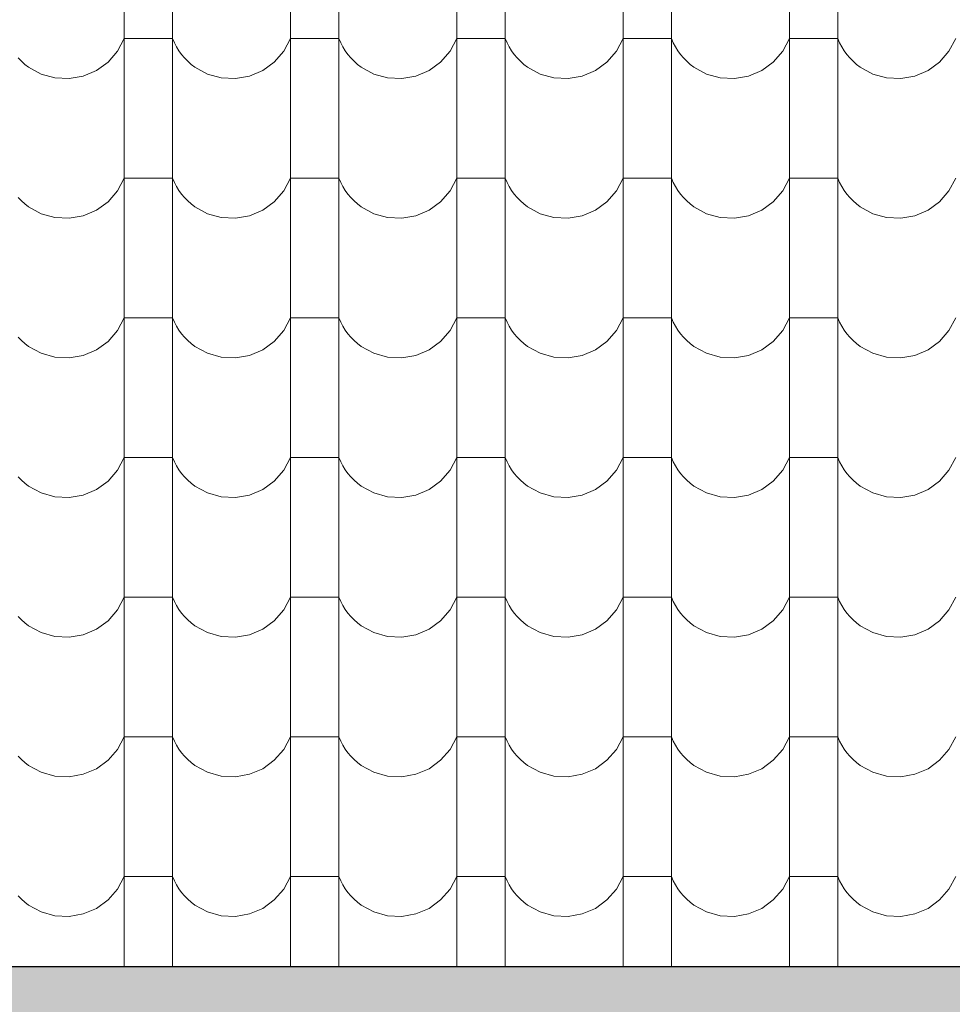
# Model space of a CAD drawing. Header units: millimetres. Extents: x -61343 to 9939, y -6894 to 7453.
# Tile 106 of 255: x -7378 to -7192, y -5443 to -5248. Entities that reach past the tile are written whole.
import ezdxf

# ---------------------------------------------------------------- set-up
doc = ezdxf.new("R2010")
doc.units = ezdxf.units.MM
doc.header["$MEASUREMENT"] = 0
doc.layers.add('810-G Ogólne', color=7, linetype='Continuous')
doc.layers.add('990-D Import IFC', color=7, linetype='Continuous')

# ---------------------------------------------------------------- blocks, each defined once
blk = doc.blocks.new('*X1830', base_point=(515069.4, 47309.9))
at = {"layer": '990-D Import IFC', "color": 251, "linetype": 'Continuous', "lineweight": 13, "true_color": 0x6a6a6a}
for p, q in [((527231.4, -40222.1), (527231.4, -40499.1)), ((527327.5, -40222.1), (527327.5, -40499.1)), ((527561.4, -40222.1), (527561.4, -40499.1)), ((527657.5, -40222.1), (527657.5, -40499.1)), ((527891.4, -40222.1), (527891.4, -40499.1)), ((527987.5, -40222.1), (527987.5, -40499.1)), ((528221.4, -40222.1), (528221.4, -40499.1)), ((528317.5, -40222.1), (528317.5, -40499.1)), ((528551.4, -40222.1), (528551.4, -40499.1)), ((528647.5, -40222.1), (528647.5, -40499.1)), ((527218.1, -40355.2), (527231.4, -40330.2)), ((527279.4, -40330.2), (527231.4, -40330.2)), ((527327.5, -40330.2), (527279.4, -40330.2)), ((527327.5, -40330.2), (527331.1, -40338.5)), ((527548.1, -40355.2), (527561.4, -40330.2)), ((527609.4, -40330.2), (527561.4, -40330.2)), ((527657.5, -40330.2), (527609.4, -40330.2)), ((527657.5, -40330.2), (527661.1, -40338.5)), ((527878.1, -40355.2), (527891.4, -40330.2)), ((527939.4, -40330.2), (527891.4, -40330.2)), ((527987.5, -40330.2), (527939.4, -40330.2)), ((527987.5, -40330.2), (527991.1, -40338.5)), ((528208.1, -40355.2), (528221.4, -40330.2)), ((528269.4, -40330.2), (528221.4, -40330.2)), ((528317.5, -40330.2), (528269.4, -40330.2)), ((528317.5, -40330.2), (528321.1, -40338.5)), ((528538.1, -40355.2), (528551.4, -40330.2)), ((528599.4, -40330.2), (528551.4, -40330.2)), ((528647.5, -40330.2), (528599.4, -40330.2)), ((528647.5, -40330.2), (528651.1, -40338.5)), ((528868.1, -40355.2), (528881.4, -40330.2)), ((527331.1, -40338.5), (527335.4, -40346.6)), ((527335.4, -40346.6), (527340.2, -40354.3)), ((527661.1, -40338.5), (527665.4, -40346.6)), ((527665.4, -40346.6), (527670.2, -40354.3)), ((527991.1, -40338.5), (527995.4, -40346.6)), ((527995.4, -40346.6), (528000.2, -40354.3)), ((528321.1, -40338.5), (528325.4, -40346.6)), ((528325.4, -40346.6), (528330.2, -40354.3)), ((528651.1, -40338.5), (528655.4, -40346.6)), ((528655.4, -40346.6), (528660.2, -40354.3)), ((527021.4, -40368.6), (527027.8, -40375.1)), ((527199.4, -40376.7), (527218.1, -40355.2)), ((527340.2, -40354.3), (527345.5, -40361.7)), ((527345.5, -40361.7), (527351.4, -40368.6)), ((527351.4, -40368.6), (527357.8, -40375.1)), ((527529.4, -40376.7), (527548.1, -40355.2)), ((527670.2, -40354.3), (527675.5, -40361.7)), ((527675.5, -40361.7), (527681.4, -40368.6)), ((527681.4, -40368.6), (527687.8, -40375.1)), ((527859.4, -40376.7), (527878.1, -40355.2)), ((528000.2, -40354.3), (528005.5, -40361.7)), ((528005.5, -40361.7), (528011.4, -40368.6)), ((528011.4, -40368.6), (528017.8, -40375.1)), ((528189.4, -40376.7), (528208.1, -40355.2)), ((528330.2, -40354.3), (528335.5, -40361.7)), ((528335.5, -40361.7), (528341.4, -40368.6)), ((528341.4, -40368.6), (528347.8, -40375.1)), ((528519.4, -40376.7), (528538.1, -40355.2)), ((528660.2, -40354.3), (528665.5, -40361.7)), ((528665.5, -40361.7), (528671.4, -40368.6)), ((528671.4, -40368.6), (528677.8, -40375.1)), ((528849.4, -40376.7), (528868.1, -40355.2)), ((527027.8, -40375.1), (527034.6, -40381.2)), ((527034.6, -40381.2), (527041.9, -40386.7)), ((527041.9, -40386.7), (527066.7, -40400.4)), ((527176.5, -40393.4), (527199.4, -40376.7)), ((527357.8, -40375.1), (527364.6, -40381.2)), ((527364.6, -40381.2), (527371.9, -40386.7)), ((527371.9, -40386.7), (527396.7, -40400.4)), ((527506.5, -40393.4), (527529.4, -40376.7)), ((527687.8, -40375.1), (527694.6, -40381.2)), ((527694.6, -40381.2), (527701.9, -40386.7)), ((527701.9, -40386.7), (527726.7, -40400.4)), ((527836.5, -40393.4), (527859.4, -40376.7)), ((528017.8, -40375.1), (528024.6, -40381.2)), ((528024.6, -40381.2), (528031.9, -40386.7)), ((528031.9, -40386.7), (528056.7, -40400.4)), ((528166.5, -40393.4), (528189.4, -40376.7)), ((528347.8, -40375.1), (528354.6, -40381.2)), ((528354.6, -40381.2), (528361.9, -40386.7)), ((528361.9, -40386.7), (528386.7, -40400.4)), ((528496.5, -40393.4), (528519.4, -40376.7)), ((528677.8, -40375.1), (528684.6, -40381.2)), ((528684.6, -40381.2), (528691.9, -40386.7)), ((528691.9, -40386.7), (528716.7, -40400.4)), ((528826.5, -40393.4), (528849.4, -40376.7)), ((527066.7, -40400.4), (527094.1, -40408.1)), ((527094.1, -40408.1), (527122.4, -40409.5)), ((527122.4, -40409.5), (527150.4, -40404.5)), ((527150.4, -40404.5), (527176.5, -40393.4)), ((527396.7, -40400.4), (527424.1, -40408.1)), ((527424.1, -40408.1), (527452.4, -40409.5)), ((527452.4, -40409.5), (527480.4, -40404.5)), ((527480.4, -40404.5), (527506.5, -40393.4)), ((527726.7, -40400.4), (527754.1, -40408.1)), ((527754.1, -40408.1), (527782.4, -40409.5)), ((527782.4, -40409.5), (527810.4, -40404.5)), ((527810.4, -40404.5), (527836.5, -40393.4)), ((528056.7, -40400.4), (528084.1, -40408.1)), ((528084.1, -40408.1), (528112.4, -40409.5)), ((528112.4, -40409.5), (528140.4, -40404.5)), ((528140.4, -40404.5), (528166.5, -40393.4)), ((528386.7, -40400.4), (528414.1, -40408.1)), ((528414.1, -40408.1), (528442.4, -40409.5)), ((528442.4, -40409.5), (528470.4, -40404.5)), ((528470.4, -40404.5), (528496.5, -40393.4)), ((528716.7, -40400.4), (528744.1, -40408.1)), ((528744.1, -40408.1), (528772.4, -40409.5)), ((528772.4, -40409.5), (528800.4, -40404.5)), ((528800.4, -40404.5), (528826.5, -40393.4)), ((527231.4, -40499.1), (527231.4, -40776.1)), ((527327.5, -40499.1), (527327.5, -40776.1)), ((527561.4, -40499.1), (527561.4, -40776.1)), ((527657.5, -40499.1), (527657.5, -40776.1)), ((527891.4, -40499.1), (527891.4, -40776.1)), ((527987.5, -40499.1), (527987.5, -40776.1)), ((528221.4, -40499.1), (528221.4, -40776.1)), ((528317.5, -40499.1), (528317.5, -40776.1)), ((528551.4, -40499.1), (528551.4, -40776.1)), ((528647.5, -40499.1), (528647.5, -40776.1)), ((527218.1, -40632.2), (527231.4, -40607.2)), ((527279.4, -40607.2), (527231.4, -40607.2)), ((527327.5, -40607.2), (527279.4, -40607.2)), ((527327.5, -40607.2), (527331.1, -40615.5)), ((527331.1, -40615.5), (527335.4, -40623.6)), ((527548.1, -40632.2), (527561.4, -40607.2)), ((527609.4, -40607.2), (527561.4, -40607.2)), ((527657.5, -40607.2), (527609.4, -40607.2)), ((527657.5, -40607.2), (527661.1, -40615.5)), ((527661.1, -40615.5), (527665.4, -40623.6)), ((527878.1, -40632.2), (527891.4, -40607.2)), ((527939.4, -40607.2), (527891.4, -40607.2)), ((527987.5, -40607.2), (527939.4, -40607.2)), ((527987.5, -40607.2), (527991.1, -40615.5)), ((527991.1, -40615.5), (527995.4, -40623.6)), ((528208.1, -40632.2), (528221.4, -40607.2)), ((528269.4, -40607.2), (528221.4, -40607.2)), ((528317.5, -40607.2), (528269.4, -40607.2)), ((528317.5, -40607.2), (528321.1, -40615.5)), ((528321.1, -40615.5), (528325.4, -40623.6)), ((528538.1, -40632.2), (528551.4, -40607.2)), ((528599.4, -40607.2), (528551.4, -40607.2)), ((528647.5, -40607.2), (528599.4, -40607.2)), ((528647.5, -40607.2), (528651.1, -40615.5)), ((528651.1, -40615.5), (528655.4, -40623.6)), ((528868.1, -40632.2), (528881.4, -40607.2)), ((527199.4, -40653.7), (527218.1, -40632.2)), ((527335.4, -40623.6), (527340.2, -40631.3)), ((527340.2, -40631.3), (527345.5, -40638.7)), ((527345.5, -40638.7), (527351.4, -40645.6)), ((527529.4, -40653.7), (527548.1, -40632.2)), ((527665.4, -40623.6), (527670.2, -40631.3)), ((527670.2, -40631.3), (527675.5, -40638.7)), ((527675.5, -40638.7), (527681.4, -40645.6)), ((527859.4, -40653.7), (527878.1, -40632.2)), ((527995.4, -40623.6), (528000.2, -40631.3)), ((528000.2, -40631.3), (528005.5, -40638.7)), ((528005.5, -40638.7), (528011.4, -40645.6)), ((528189.4, -40653.7), (528208.1, -40632.2)), ((528325.4, -40623.6), (528330.2, -40631.3)), ((528330.2, -40631.3), (528335.5, -40638.7)), ((528335.5, -40638.7), (528341.4, -40645.6)), ((528519.4, -40653.7), (528538.1, -40632.2)), ((528655.4, -40623.6), (528660.2, -40631.3)), ((528660.2, -40631.3), (528665.5, -40638.7)), ((528665.5, -40638.7), (528671.4, -40645.6)), ((528849.4, -40653.7), (528868.1, -40632.2)), ((527021.4, -40645.6), (527027.8, -40652.1)), ((527027.8, -40652.1), (527034.6, -40658.2)), ((527034.6, -40658.2), (527041.9, -40663.7)), ((527176.5, -40670.4), (527199.4, -40653.7)), ((527351.4, -40645.6), (527357.8, -40652.1)), ((527357.8, -40652.1), (527364.6, -40658.2)), ((527364.6, -40658.2), (527371.9, -40663.7)), ((527506.5, -40670.4), (527529.4, -40653.7)), ((527681.4, -40645.6), (527687.8, -40652.1)), ((527687.8, -40652.1), (527694.6, -40658.2)), ((527694.6, -40658.2), (527701.9, -40663.7)), ((527836.5, -40670.4), (527859.4, -40653.7)), ((528011.4, -40645.6), (528017.8, -40652.1)), ((528017.8, -40652.1), (528024.6, -40658.2)), ((528024.6, -40658.2), (528031.9, -40663.7)), ((528166.5, -40670.4), (528189.4, -40653.7)), ((528341.4, -40645.6), (528347.8, -40652.1)), ((528347.8, -40652.1), (528354.6, -40658.2)), ((528354.6, -40658.2), (528361.9, -40663.7)), ((528496.5, -40670.4), (528519.4, -40653.7)), ((528671.4, -40645.6), (528677.8, -40652.1)), ((528677.8, -40652.1), (528684.6, -40658.2)), ((528684.6, -40658.2), (528691.9, -40663.7)), ((528826.5, -40670.4), (528849.4, -40653.7)), ((527041.9, -40663.7), (527066.7, -40677.4)), ((527066.7, -40677.4), (527094.1, -40685.1)), ((527122.4, -40686.5), (527150.4, -40681.5)), ((527150.4, -40681.5), (527176.5, -40670.4)), ((527371.9, -40663.7), (527396.7, -40677.4)), ((527396.7, -40677.4), (527424.1, -40685.1)), ((527452.4, -40686.5), (527480.4, -40681.5)), ((527480.4, -40681.5), (527506.5, -40670.4)), ((527701.9, -40663.7), (527726.7, -40677.4)), ((527726.7, -40677.4), (527754.1, -40685.1)), ((527782.4, -40686.5), (527810.4, -40681.5)), ((527810.4, -40681.5), (527836.5, -40670.4)), ((528031.9, -40663.7), (528056.7, -40677.4)), ((528056.7, -40677.4), (528084.1, -40685.1)), ((528112.4, -40686.5), (528140.4, -40681.5)), ((528140.4, -40681.5), (528166.5, -40670.4)), ((528361.9, -40663.7), (528386.7, -40677.4)), ((528386.7, -40677.4), (528414.1, -40685.1)), ((528442.4, -40686.5), (528470.4, -40681.5)), ((528470.4, -40681.5), (528496.5, -40670.4)), ((528691.9, -40663.7), (528716.7, -40677.4)), ((528716.7, -40677.4), (528744.1, -40685.1)), ((528772.4, -40686.5), (528800.4, -40681.5)), ((528800.4, -40681.5), (528826.5, -40670.4)), ((527094.1, -40685.1), (527122.4, -40686.5)), ((527424.1, -40685.1), (527452.4, -40686.5)), ((527754.1, -40685.1), (527782.4, -40686.5)), ((528084.1, -40685.1), (528112.4, -40686.5)), ((528414.1, -40685.1), (528442.4, -40686.5)), ((528744.1, -40685.1), (528772.4, -40686.5)), ((527231.4, -40776.1), (527231.4, -41053.1)), ((527327.5, -40776.1), (527327.5, -41053.1)), ((527561.4, -40776.1), (527561.4, -41053.1)), ((527657.5, -40776.1), (527657.5, -41053.1)), ((527891.4, -40776.1), (527891.4, -41053.1)), ((527987.5, -40776.1), (527987.5, -41053.1)), ((528221.4, -40776.1), (528221.4, -41053.1)), ((528317.5, -40776.1), (528317.5, -41053.1)), ((528551.4, -40776.1), (528551.4, -41053.1)), ((528647.5, -40776.1), (528647.5, -41053.1)), ((527218.1, -40909.2), (527231.4, -40884.2)), ((527279.4, -40884.2), (527231.4, -40884.2)), ((527327.5, -40884.2), (527279.4, -40884.2)), ((527327.5, -40884.2), (527331.1, -40892.5)), ((527331.1, -40892.5), (527335.4, -40900.6)), ((527548.1, -40909.2), (527561.4, -40884.2)), ((527609.4, -40884.2), (527561.4, -40884.2)), ((527657.5, -40884.2), (527609.4, -40884.2)), ((527657.5, -40884.2), (527661.1, -40892.5)), ((527661.1, -40892.5), (527665.4, -40900.6)), ((527878.1, -40909.2), (527891.4, -40884.2)), ((527939.4, -40884.2), (527891.4, -40884.2)), ((527987.5, -40884.2), (527939.4, -40884.2)), ((527987.5, -40884.2), (527991.1, -40892.5)), ((527991.1, -40892.5), (527995.4, -40900.6)), ((528208.1, -40909.2), (528221.4, -40884.2)), ((528269.4, -40884.2), (528221.4, -40884.2)), ((528317.5, -40884.2), (528269.4, -40884.2)), ((528317.5, -40884.2), (528321.1, -40892.5)), ((528321.1, -40892.5), (528325.4, -40900.6)), ((528538.1, -40909.2), (528551.4, -40884.2)), ((528599.4, -40884.2), (528551.4, -40884.2)), ((528647.5, -40884.2), (528599.4, -40884.2)), ((528647.5, -40884.2), (528651.1, -40892.5)), ((528651.1, -40892.5), (528655.4, -40900.6)), ((528868.1, -40909.2), (528881.4, -40884.2)), ((527199.4, -40930.7), (527218.1, -40909.2)), ((527335.4, -40900.6), (527340.2, -40908.3)), ((527340.2, -40908.3), (527345.5, -40915.7)), ((527345.5, -40915.7), (527351.4, -40922.6)), ((527529.4, -40930.7), (527548.1, -40909.2)), ((527665.4, -40900.6), (527670.2, -40908.3)), ((527670.2, -40908.3), (527675.5, -40915.7)), ((527675.5, -40915.7), (527681.4, -40922.6)), ((527859.4, -40930.7), (527878.1, -40909.2)), ((527995.4, -40900.6), (528000.2, -40908.3)), ((528000.2, -40908.3), (528005.5, -40915.7)), ((528005.5, -40915.7), (528011.4, -40922.6)), ((528189.4, -40930.7), (528208.1, -40909.2)), ((528325.4, -40900.6), (528330.2, -40908.3)), ((528330.2, -40908.3), (528335.5, -40915.7)), ((528335.5, -40915.7), (528341.4, -40922.6)), ((528519.4, -40930.7), (528538.1, -40909.2)), ((528655.4, -40900.6), (528660.2, -40908.3)), ((528660.2, -40908.3), (528665.5, -40915.7)), ((528665.5, -40915.7), (528671.4, -40922.6)), ((528849.4, -40930.7), (528868.1, -40909.2)), ((527021.4, -40922.6), (527027.8, -40929.1)), ((527027.8, -40929.1), (527034.6, -40935.2)), ((527034.6, -40935.2), (527041.9, -40940.7)), ((527176.5, -40947.4), (527199.4, -40930.7)), ((527351.4, -40922.6), (527357.8, -40929.1)), ((527357.8, -40929.1), (527364.6, -40935.2)), ((527364.6, -40935.2), (527371.9, -40940.7)), ((527506.5, -40947.4), (527529.4, -40930.7)), ((527681.4, -40922.6), (527687.8, -40929.1)), ((527687.8, -40929.1), (527694.6, -40935.2)), ((527694.6, -40935.2), (527701.9, -40940.7)), ((527836.5, -40947.4), (527859.4, -40930.7)), ((528011.4, -40922.6), (528017.8, -40929.1)), ((528017.8, -40929.1), (528024.6, -40935.2)), ((528024.6, -40935.2), (528031.9, -40940.7)), ((528166.5, -40947.4), (528189.4, -40930.7)), ((528341.4, -40922.6), (528347.8, -40929.1)), ((528347.8, -40929.1), (528354.6, -40935.2)), ((528354.6, -40935.2), (528361.9, -40940.7)), ((528496.5, -40947.4), (528519.4, -40930.7)), ((528671.4, -40922.6), (528677.8, -40929.1)), ((528677.8, -40929.1), (528684.6, -40935.2)), ((528684.6, -40935.2), (528691.9, -40940.7)), ((528826.5, -40947.4), (528849.4, -40930.7)), ((527041.9, -40940.7), (527066.7, -40954.4)), ((527066.7, -40954.4), (527094.1, -40962.1)), ((527150.4, -40958.5), (527176.5, -40947.4)), ((527371.9, -40940.7), (527396.7, -40954.4)), ((527396.7, -40954.4), (527424.1, -40962.1)), ((527480.4, -40958.5), (527506.5, -40947.4)), ((527701.9, -40940.7), (527726.7, -40954.4)), ((527726.7, -40954.4), (527754.1, -40962.1)), ((527810.4, -40958.5), (527836.5, -40947.4)), ((528031.9, -40940.7), (528056.7, -40954.4)), ((528056.7, -40954.4), (528084.1, -40962.1)), ((528140.4, -40958.5), (528166.5, -40947.4)), ((528361.9, -40940.7), (528386.7, -40954.4)), ((528386.7, -40954.4), (528414.1, -40962.1)), ((528470.4, -40958.5), (528496.5, -40947.4)), ((528691.9, -40940.7), (528716.7, -40954.4)), ((528716.7, -40954.4), (528744.1, -40962.1)), ((528800.4, -40958.5), (528826.5, -40947.4)), ((527094.1, -40962.1), (527122.4, -40963.5)), ((527122.4, -40963.5), (527150.4, -40958.5)), ((527424.1, -40962.1), (527452.4, -40963.5)), ((527452.4, -40963.5), (527480.4, -40958.5)), ((527754.1, -40962.1), (527782.4, -40963.5)), ((527782.4, -40963.5), (527810.4, -40958.5)), ((528084.1, -40962.1), (528112.4, -40963.5)), ((528112.4, -40963.5), (528140.4, -40958.5)), ((528414.1, -40962.1), (528442.4, -40963.5)), ((528442.4, -40963.5), (528470.4, -40958.5)), ((528744.1, -40962.1), (528772.4, -40963.5)), ((528772.4, -40963.5), (528800.4, -40958.5)), ((527231.4, -41053.1), (527231.4, -41330.1)), ((527327.5, -41053.1), (527327.5, -41330.1)), ((527561.4, -41053.1), (527561.4, -41330.1)), ((527657.5, -41053.1), (527657.5, -41330.1)), ((527891.4, -41053.1), (527891.4, -41330.1)), ((527987.5, -41053.1), (527987.5, -41330.1)), ((528221.4, -41053.1), (528221.4, -41330.1)), ((528317.5, -41053.1), (528317.5, -41330.1)), ((528551.4, -41053.1), (528551.4, -41330.1)), ((528647.5, -41053.1), (528647.5, -41330.1)), ((527218.1, -41186.2), (527231.4, -41161.2)), ((527279.4, -41161.2), (527231.4, -41161.2)), ((527327.5, -41161.2), (527279.4, -41161.2)), ((527327.5, -41161.2), (527331.1, -41169.5)), ((527331.1, -41169.5), (527335.4, -41177.6)), ((527548.1, -41186.2), (527561.4, -41161.2)), ((527609.4, -41161.2), (527561.4, -41161.2)), ((527657.5, -41161.2), (527609.4, -41161.2)), ((527657.5, -41161.2), (527661.1, -41169.5)), ((527661.1, -41169.5), (527665.4, -41177.6)), ((527878.1, -41186.2), (527891.4, -41161.2)), ((527939.4, -41161.2), (527891.4, -41161.2)), ((527987.5, -41161.2), (527939.4, -41161.2)), ((527987.5, -41161.2), (527991.1, -41169.5)), ((527991.1, -41169.5), (527995.4, -41177.6)), ((528208.1, -41186.2), (528221.4, -41161.2)), ((528269.4, -41161.2), (528221.4, -41161.2)), ((528317.5, -41161.2), (528269.4, -41161.2)), ((528317.5, -41161.2), (528321.1, -41169.5)), ((528321.1, -41169.5), (528325.4, -41177.6)), ((528538.1, -41186.2), (528551.4, -41161.2)), ((528599.4, -41161.2), (528551.4, -41161.2)), ((528647.5, -41161.2), (528599.4, -41161.2)), ((528647.5, -41161.2), (528651.1, -41169.5)), ((528651.1, -41169.5), (528655.4, -41177.6)), ((528868.1, -41186.2), (528881.4, -41161.2)), ((527199.4, -41207.7), (527218.1, -41186.2)), ((527335.4, -41177.6), (527340.2, -41185.3)), ((527340.2, -41185.3), (527345.5, -41192.7)), ((527529.4, -41207.7), (527548.1, -41186.2)), ((527665.4, -41177.6), (527670.2, -41185.3)), ((527670.2, -41185.3), (527675.5, -41192.7)), ((527859.4, -41207.7), (527878.1, -41186.2)), ((527995.4, -41177.6), (528000.2, -41185.3)), ((528000.2, -41185.3), (528005.5, -41192.7)), ((528189.4, -41207.7), (528208.1, -41186.2)), ((528325.4, -41177.6), (528330.2, -41185.3)), ((528330.2, -41185.3), (528335.5, -41192.7)), ((528519.4, -41207.7), (528538.1, -41186.2)), ((528655.4, -41177.6), (528660.2, -41185.3)), ((528660.2, -41185.3), (528665.5, -41192.7)), ((528849.4, -41207.7), (528868.1, -41186.2)), ((527021.4, -41199.6), (527027.8, -41206.1)), ((527027.8, -41206.1), (527034.6, -41212.2)), ((527176.5, -41224.4), (527199.4, -41207.7)), ((527345.5, -41192.7), (527351.4, -41199.6)), ((527351.4, -41199.6), (527357.8, -41206.1)), ((527357.8, -41206.1), (527364.6, -41212.2)), ((527506.5, -41224.4), (527529.4, -41207.7)), ((527675.5, -41192.7), (527681.4, -41199.6)), ((527681.4, -41199.6), (527687.8, -41206.1)), ((527687.8, -41206.1), (527694.6, -41212.2)), ((527836.5, -41224.4), (527859.4, -41207.7)), ((528005.5, -41192.7), (528011.4, -41199.6)), ((528011.4, -41199.6), (528017.8, -41206.1)), ((528017.8, -41206.1), (528024.6, -41212.2)), ((528166.5, -41224.4), (528189.4, -41207.7)), ((528335.5, -41192.7), (528341.4, -41199.6)), ((528341.4, -41199.6), (528347.8, -41206.1)), ((528347.8, -41206.1), (528354.6, -41212.2)), ((528496.5, -41224.4), (528519.4, -41207.7)), ((528665.5, -41192.7), (528671.4, -41199.6)), ((528671.4, -41199.6), (528677.8, -41206.1)), ((528677.8, -41206.1), (528684.6, -41212.2)), ((528826.5, -41224.4), (528849.4, -41207.7)), ((527034.6, -41212.2), (527041.9, -41217.7)), ((527041.9, -41217.7), (527066.7, -41231.4)), ((527150.4, -41235.5), (527176.5, -41224.4)), ((527364.6, -41212.2), (527371.9, -41217.7)), ((527371.9, -41217.7), (527396.7, -41231.4)), ((527480.4, -41235.5), (527506.5, -41224.4)), ((527694.6, -41212.2), (527701.9, -41217.7)), ((527701.9, -41217.7), (527726.7, -41231.4)), ((527810.4, -41235.5), (527836.5, -41224.4)), ((528024.6, -41212.2), (528031.9, -41217.7)), ((528031.9, -41217.7), (528056.7, -41231.4)), ((528140.4, -41235.5), (528166.5, -41224.4)), ((528354.6, -41212.2), (528361.9, -41217.7)), ((528361.9, -41217.7), (528386.7, -41231.4)), ((528470.4, -41235.5), (528496.5, -41224.4)), ((528684.6, -41212.2), (528691.9, -41217.7)), ((528691.9, -41217.7), (528716.7, -41231.4)), ((528800.4, -41235.5), (528826.5, -41224.4)), ((527066.7, -41231.4), (527094.1, -41239.1)), ((527094.1, -41239.1), (527122.4, -41240.5)), ((527122.4, -41240.5), (527150.4, -41235.5)), ((527396.7, -41231.4), (527424.1, -41239.1)), ((527424.1, -41239.1), (527452.4, -41240.5)), ((527452.4, -41240.5), (527480.4, -41235.5)), ((527726.7, -41231.4), (527754.1, -41239.1)), ((527754.1, -41239.1), (527782.4, -41240.5)), ((527782.4, -41240.5), (527810.4, -41235.5)), ((528056.7, -41231.4), (528084.1, -41239.1)), ((528084.1, -41239.1), (528112.4, -41240.5)), ((528112.4, -41240.5), (528140.4, -41235.5)), ((528386.7, -41231.4), (528414.1, -41239.1)), ((528414.1, -41239.1), (528442.4, -41240.5)), ((528442.4, -41240.5), (528470.4, -41235.5)), ((528716.7, -41231.4), (528744.1, -41239.1)), ((528744.1, -41239.1), (528772.4, -41240.5)), ((528772.4, -41240.5), (528800.4, -41235.5)), ((527231.4, -41330.1), (527231.4, -41607.1)), ((527327.5, -41330.1), (527327.5, -41607.1)), ((527561.4, -41330.1), (527561.4, -41607.1)), ((527657.5, -41330.1), (527657.5, -41607.1)), ((527891.4, -41330.1), (527891.4, -41607.1)), ((527987.5, -41330.1), (527987.5, -41607.1)), ((528221.4, -41330.1), (528221.4, -41607.1)), ((528317.5, -41330.1), (528317.5, -41607.1)), ((528551.4, -41330.1), (528551.4, -41607.1)), ((528647.5, -41330.1), (528647.5, -41607.1)), ((527218.1, -41463.2), (527231.4, -41438.2)), ((527279.4, -41438.2), (527231.4, -41438.2)), ((527327.5, -41438.2), (527279.4, -41438.2)), ((527327.5, -41438.2), (527331.1, -41446.5)), ((527548.1, -41463.2), (527561.4, -41438.2)), ((527609.4, -41438.2), (527561.4, -41438.2)), ((527657.5, -41438.2), (527609.4, -41438.2)), ((527657.5, -41438.2), (527661.1, -41446.5)), ((527878.1, -41463.2), (527891.4, -41438.2)), ((527939.4, -41438.2), (527891.4, -41438.2)), ((527987.5, -41438.2), (527939.4, -41438.2)), ((527987.5, -41438.2), (527991.1, -41446.5)), ((528208.1, -41463.2), (528221.4, -41438.2)), ((528269.4, -41438.2), (528221.4, -41438.2)), ((528317.5, -41438.2), (528269.4, -41438.2)), ((528317.5, -41438.2), (528321.1, -41446.5)), ((528538.1, -41463.2), (528551.4, -41438.2)), ((528599.4, -41438.2), (528551.4, -41438.2)), ((528647.5, -41438.2), (528599.4, -41438.2)), ((528647.5, -41438.2), (528651.1, -41446.5)), ((528868.1, -41463.2), (528881.4, -41438.2)), ((527331.1, -41446.5), (527335.4, -41454.6)), ((527335.4, -41454.6), (527340.2, -41462.3)), ((527340.2, -41462.3), (527345.5, -41469.7)), ((527661.1, -41446.5), (527665.4, -41454.6)), ((527665.4, -41454.6), (527670.2, -41462.3)), ((527670.2, -41462.3), (527675.5, -41469.7)), ((527991.1, -41446.5), (527995.4, -41454.6)), ((527995.4, -41454.6), (528000.2, -41462.3)), ((528000.2, -41462.3), (528005.5, -41469.7)), ((528321.1, -41446.5), (528325.4, -41454.6)), ((528325.4, -41454.6), (528330.2, -41462.3)), ((528330.2, -41462.3), (528335.5, -41469.7)), ((528651.1, -41446.5), (528655.4, -41454.6)), ((528655.4, -41454.6), (528660.2, -41462.3)), ((528660.2, -41462.3), (528665.5, -41469.7)), ((527021.4, -41476.6), (527027.8, -41483.1)), ((527199.4, -41484.7), (527218.1, -41463.2)), ((527345.5, -41469.7), (527351.4, -41476.6)), ((527351.4, -41476.6), (527357.8, -41483.1)), ((527529.4, -41484.7), (527548.1, -41463.2)), ((527675.5, -41469.7), (527681.4, -41476.6)), ((527681.4, -41476.6), (527687.8, -41483.1)), ((527859.4, -41484.7), (527878.1, -41463.2)), ((528005.5, -41469.7), (528011.4, -41476.6)), ((528011.4, -41476.6), (528017.8, -41483.1)), ((528189.4, -41484.7), (528208.1, -41463.2)), ((528335.5, -41469.7), (528341.4, -41476.6)), ((528341.4, -41476.6), (528347.8, -41483.1)), ((528519.4, -41484.7), (528538.1, -41463.2)), ((528665.5, -41469.7), (528671.4, -41476.6)), ((528671.4, -41476.6), (528677.8, -41483.1)), ((528849.4, -41484.7), (528868.1, -41463.2)), ((527027.8, -41483.1), (527034.6, -41489.2)), ((527034.6, -41489.2), (527041.9, -41494.7)), ((527041.9, -41494.7), (527066.7, -41508.4)), ((527150.4, -41512.5), (527176.5, -41501.4)), ((527176.5, -41501.4), (527199.4, -41484.7)), ((527357.8, -41483.1), (527364.6, -41489.2)), ((527364.6, -41489.2), (527371.9, -41494.7)), ((527371.9, -41494.7), (527396.7, -41508.4)), ((527480.4, -41512.5), (527506.5, -41501.4)), ((527506.5, -41501.4), (527529.4, -41484.7)), ((527687.8, -41483.1), (527694.6, -41489.2)), ((527694.6, -41489.2), (527701.9, -41494.7)), ((527701.9, -41494.7), (527726.7, -41508.4)), ((527810.4, -41512.5), (527836.5, -41501.4)), ((527836.5, -41501.4), (527859.4, -41484.7)), ((528017.8, -41483.1), (528024.6, -41489.2)), ((528024.6, -41489.2), (528031.9, -41494.7)), ((528031.9, -41494.7), (528056.7, -41508.4)), ((528140.4, -41512.5), (528166.5, -41501.4)), ((528166.5, -41501.4), (528189.4, -41484.7)), ((528347.8, -41483.1), (528354.6, -41489.2)), ((528354.6, -41489.2), (528361.9, -41494.7)), ((528361.9, -41494.7), (528386.7, -41508.4)), ((528470.4, -41512.5), (528496.5, -41501.4)), ((528496.5, -41501.4), (528519.4, -41484.7)), ((528677.8, -41483.1), (528684.6, -41489.2)), ((528684.6, -41489.2), (528691.9, -41494.7)), ((528691.9, -41494.7), (528716.7, -41508.4)), ((528800.4, -41512.5), (528826.5, -41501.4)), ((528826.5, -41501.4), (528849.4, -41484.7)), ((527066.7, -41508.4), (527094.1, -41516.1)), ((527094.1, -41516.1), (527122.4, -41517.5)), ((527122.4, -41517.5), (527150.4, -41512.5)), ((527396.7, -41508.4), (527424.1, -41516.1)), ((527424.1, -41516.1), (527452.4, -41517.5)), ((527452.4, -41517.5), (527480.4, -41512.5)), ((527726.7, -41508.4), (527754.1, -41516.1)), ((527754.1, -41516.1), (527782.4, -41517.5)), ((527782.4, -41517.5), (527810.4, -41512.5)), ((528056.7, -41508.4), (528084.1, -41516.1)), ((528084.1, -41516.1), (528112.4, -41517.5)), ((528112.4, -41517.5), (528140.4, -41512.5)), ((528386.7, -41508.4), (528414.1, -41516.1)), ((528414.1, -41516.1), (528442.4, -41517.5)), ((528442.4, -41517.5), (528470.4, -41512.5)), ((528716.7, -41508.4), (528744.1, -41516.1)), ((528744.1, -41516.1), (528772.4, -41517.5)), ((528772.4, -41517.5), (528800.4, -41512.5)), ((527231.4, -41607.1), (527231.4, -41884.1)), ((527327.5, -41607.1), (527327.5, -41884.1)), ((527561.4, -41607.1), (527561.4, -41884.1)), ((527657.5, -41607.1), (527657.5, -41884.1)), ((527891.4, -41607.1), (527891.4, -41884.1)), ((527987.5, -41607.1), (527987.5, -41884.1)), ((528221.4, -41607.1), (528221.4, -41884.1)), ((528317.5, -41607.1), (528317.5, -41884.1)), ((528551.4, -41607.1), (528551.4, -41884.1)), ((528647.5, -41607.1), (528647.5, -41884.1)), ((527218.1, -41740.2), (527231.4, -41715.2)), ((527279.4, -41715.2), (527231.4, -41715.2)), ((527327.5, -41715.2), (527279.4, -41715.2)), ((527327.5, -41715.2), (527331.1, -41723.5)), ((527548.1, -41740.2), (527561.4, -41715.2)), ((527609.4, -41715.2), (527561.4, -41715.2)), ((527657.5, -41715.2), (527609.4, -41715.2)), ((527657.5, -41715.2), (527661.1, -41723.5)), ((527878.1, -41740.2), (527891.4, -41715.2)), ((527939.4, -41715.2), (527891.4, -41715.2)), ((527987.5, -41715.2), (527939.4, -41715.2)), ((527987.5, -41715.2), (527991.1, -41723.5)), ((528208.1, -41740.2), (528221.4, -41715.2)), ((528269.4, -41715.2), (528221.4, -41715.2)), ((528317.5, -41715.2), (528269.4, -41715.2)), ((528317.5, -41715.2), (528321.1, -41723.5)), ((528538.1, -41740.2), (528551.4, -41715.2)), ((528599.4, -41715.2), (528551.4, -41715.2)), ((528647.5, -41715.2), (528599.4, -41715.2)), ((528647.5, -41715.2), (528651.1, -41723.5)), ((528868.1, -41740.2), (528881.4, -41715.2)), ((527331.1, -41723.5), (527335.4, -41731.6)), ((527335.4, -41731.6), (527340.2, -41739.3)), ((527661.1, -41723.5), (527665.4, -41731.6)), ((527665.4, -41731.6), (527670.2, -41739.3)), ((527991.1, -41723.5), (527995.4, -41731.6)), ((527995.4, -41731.6), (528000.2, -41739.3)), ((528321.1, -41723.5), (528325.4, -41731.6)), ((528325.4, -41731.6), (528330.2, -41739.3)), ((528651.1, -41723.5), (528655.4, -41731.6)), ((528655.4, -41731.6), (528660.2, -41739.3)), ((527021.4, -41753.6), (527027.8, -41760.1)), ((527199.4, -41761.7), (527218.1, -41740.2)), ((527340.2, -41739.3), (527345.5, -41746.7)), ((527345.5, -41746.7), (527351.4, -41753.6)), ((527351.4, -41753.6), (527357.8, -41760.1)), ((527529.4, -41761.7), (527548.1, -41740.2)), ((527670.2, -41739.3), (527675.5, -41746.7)), ((527675.5, -41746.7), (527681.4, -41753.6)), ((527681.4, -41753.6), (527687.8, -41760.1)), ((527859.4, -41761.7), (527878.1, -41740.2)), ((528000.2, -41739.3), (528005.5, -41746.7)), ((528005.5, -41746.7), (528011.4, -41753.6)), ((528011.4, -41753.6), (528017.8, -41760.1)), ((528189.4, -41761.7), (528208.1, -41740.2)), ((528330.2, -41739.3), (528335.5, -41746.7)), ((528335.5, -41746.7), (528341.4, -41753.6)), ((528341.4, -41753.6), (528347.8, -41760.1)), ((528519.4, -41761.7), (528538.1, -41740.2)), ((528660.2, -41739.3), (528665.5, -41746.7)), ((528665.5, -41746.7), (528671.4, -41753.6)), ((528671.4, -41753.6), (528677.8, -41760.1)), ((528849.4, -41761.7), (528868.1, -41740.2)), ((527027.8, -41760.1), (527034.6, -41766.2)), ((527034.6, -41766.2), (527041.9, -41771.7)), ((527041.9, -41771.7), (527066.7, -41785.4)), ((527176.5, -41778.4), (527199.4, -41761.7)), ((527357.8, -41760.1), (527364.6, -41766.2)), ((527364.6, -41766.2), (527371.9, -41771.7)), ((527371.9, -41771.7), (527396.7, -41785.4)), ((527506.5, -41778.4), (527529.4, -41761.7)), ((527687.8, -41760.1), (527694.6, -41766.2)), ((527694.6, -41766.2), (527701.9, -41771.7)), ((527701.9, -41771.7), (527726.7, -41785.4)), ((527836.5, -41778.4), (527859.4, -41761.7)), ((528017.8, -41760.1), (528024.6, -41766.2)), ((528024.6, -41766.2), (528031.9, -41771.7)), ((528031.9, -41771.7), (528056.7, -41785.4)), ((528166.5, -41778.4), (528189.4, -41761.7)), ((528347.8, -41760.1), (528354.6, -41766.2)), ((528354.6, -41766.2), (528361.9, -41771.7)), ((528361.9, -41771.7), (528386.7, -41785.4)), ((528496.5, -41778.4), (528519.4, -41761.7)), ((528677.8, -41760.1), (528684.6, -41766.2)), ((528684.6, -41766.2), (528691.9, -41771.7)), ((528691.9, -41771.7), (528716.7, -41785.4)), ((528826.5, -41778.4), (528849.4, -41761.7)), ((527066.7, -41785.4), (527094.1, -41793.1)), ((527094.1, -41793.1), (527122.4, -41794.5)), ((527122.4, -41794.5), (527150.4, -41789.5)), ((527150.4, -41789.5), (527176.5, -41778.4)), ((527396.7, -41785.4), (527424.1, -41793.1)), ((527424.1, -41793.1), (527452.4, -41794.5)), ((527452.4, -41794.5), (527480.4, -41789.5)), ((527480.4, -41789.5), (527506.5, -41778.4)), ((527726.7, -41785.4), (527754.1, -41793.1)), ((527754.1, -41793.1), (527782.4, -41794.5)), ((527782.4, -41794.5), (527810.4, -41789.5)), ((527810.4, -41789.5), (527836.5, -41778.4)), ((528056.7, -41785.4), (528084.1, -41793.1)), ((528084.1, -41793.1), (528112.4, -41794.5)), ((528112.4, -41794.5), (528140.4, -41789.5)), ((528140.4, -41789.5), (528166.5, -41778.4)), ((528386.7, -41785.4), (528414.1, -41793.1)), ((528414.1, -41793.1), (528442.4, -41794.5)), ((528442.4, -41794.5), (528470.4, -41789.5)), ((528470.4, -41789.5), (528496.5, -41778.4)), ((528716.7, -41785.4), (528744.1, -41793.1)), ((528744.1, -41793.1), (528772.4, -41794.5)), ((528772.4, -41794.5), (528800.4, -41789.5)), ((528800.4, -41789.5), (528826.5, -41778.4)), ((527231.4, -41884.1), (527231.4, -42161.1)), ((527327.5, -41884.1), (527327.5, -42161.1)), ((527561.4, -41884.1), (527561.4, -42161.1)), ((527657.5, -41884.1), (527657.5, -42161.1)), ((527891.4, -41884.1), (527891.4, -42161.1)), ((527987.5, -41884.1), (527987.5, -42161.1)), ((528221.4, -41884.1), (528221.4, -42161.1)), ((528317.5, -41884.1), (528317.5, -42161.1)), ((528551.4, -41884.1), (528551.4, -42161.1)), ((528647.5, -41884.1), (528647.5, -42161.1)), ((527218.1, -42017.2), (527231.4, -41992.2)), ((527279.4, -41992.2), (527231.4, -41992.2)), ((527327.5, -41992.2), (527279.4, -41992.2)), ((527327.5, -41992.2), (527331.1, -42000.5)), ((527331.1, -42000.5), (527335.4, -42008.6)), ((527335.4, -42008.6), (527340.2, -42016.3)), ((527548.1, -42017.2), (527561.4, -41992.2)), ((527609.4, -41992.2), (527561.4, -41992.2)), ((527657.5, -41992.2), (527609.4, -41992.2)), ((527657.5, -41992.2), (527661.1, -42000.5)), ((527661.1, -42000.5), (527665.4, -42008.6)), ((527665.4, -42008.6), (527670.2, -42016.3)), ((527878.1, -42017.2), (527891.4, -41992.2)), ((527939.4, -41992.2), (527891.4, -41992.2)), ((527987.5, -41992.2), (527939.4, -41992.2)), ((527987.5, -41992.2), (527991.1, -42000.5)), ((527991.1, -42000.5), (527995.4, -42008.6)), ((527995.4, -42008.6), (528000.2, -42016.3)), ((528208.1, -42017.2), (528221.4, -41992.2)), ((528269.4, -41992.2), (528221.4, -41992.2)), ((528317.5, -41992.2), (528269.4, -41992.2)), ((528317.5, -41992.2), (528321.1, -42000.5)), ((528321.1, -42000.5), (528325.4, -42008.6)), ((528325.4, -42008.6), (528330.2, -42016.3)), ((528538.1, -42017.2), (528551.4, -41992.2)), ((528599.4, -41992.2), (528551.4, -41992.2)), ((528647.5, -41992.2), (528599.4, -41992.2)), ((528647.5, -41992.2), (528651.1, -42000.5)), ((528651.1, -42000.5), (528655.4, -42008.6)), ((528655.4, -42008.6), (528660.2, -42016.3)), ((528868.1, -42017.2), (528881.4, -41992.2)), ((527199.4, -42038.7), (527218.1, -42017.2)), ((527340.2, -42016.3), (527345.5, -42023.7)), ((527345.5, -42023.7), (527351.4, -42030.6)), ((527529.4, -42038.7), (527548.1, -42017.2)), ((527670.2, -42016.3), (527675.5, -42023.7)), ((527675.5, -42023.7), (527681.4, -42030.6)), ((527859.4, -42038.7), (527878.1, -42017.2)), ((528000.2, -42016.3), (528005.5, -42023.7)), ((528005.5, -42023.7), (528011.4, -42030.6)), ((528189.4, -42038.7), (528208.1, -42017.2)), ((528330.2, -42016.3), (528335.5, -42023.7)), ((528335.5, -42023.7), (528341.4, -42030.6)), ((528519.4, -42038.7), (528538.1, -42017.2)), ((528660.2, -42016.3), (528665.5, -42023.7)), ((528665.5, -42023.7), (528671.4, -42030.6)), ((528849.4, -42038.7), (528868.1, -42017.2)), ((527021.4, -42030.6), (527027.8, -42037.1)), ((527027.8, -42037.1), (527034.6, -42043.2)), ((527034.6, -42043.2), (527041.9, -42048.7)), ((527041.9, -42048.7), (527066.7, -42062.4)), ((527176.5, -42055.4), (527199.4, -42038.7)), ((527351.4, -42030.6), (527357.8, -42037.1)), ((527357.8, -42037.1), (527364.6, -42043.2)), ((527364.6, -42043.2), (527371.9, -42048.7)), ((527371.9, -42048.7), (527396.7, -42062.4)), ((527506.5, -42055.4), (527529.4, -42038.7)), ((527681.4, -42030.6), (527687.8, -42037.1)), ((527687.8, -42037.1), (527694.6, -42043.2)), ((527694.6, -42043.2), (527701.9, -42048.7)), ((527701.9, -42048.7), (527726.7, -42062.4)), ((527836.5, -42055.4), (527859.4, -42038.7)), ((528011.4, -42030.6), (528017.8, -42037.1)), ((528017.8, -42037.1), (528024.6, -42043.2)), ((528024.6, -42043.2), (528031.9, -42048.7)), ((528031.9, -42048.7), (528056.7, -42062.4)), ((528166.5, -42055.4), (528189.4, -42038.7)), ((528341.4, -42030.6), (528347.8, -42037.1)), ((528347.8, -42037.1), (528354.6, -42043.2)), ((528354.6, -42043.2), (528361.9, -42048.7)), ((528361.9, -42048.7), (528386.7, -42062.4)), ((528496.5, -42055.4), (528519.4, -42038.7)), ((528671.4, -42030.6), (528677.8, -42037.1)), ((528677.8, -42037.1), (528684.6, -42043.2)), ((528684.6, -42043.2), (528691.9, -42048.7)), ((528691.9, -42048.7), (528716.7, -42062.4)), ((528826.5, -42055.4), (528849.4, -42038.7)), ((527066.7, -42062.4), (527094.1, -42070.1)), ((527122.4, -42071.5), (527150.4, -42066.5)), ((527150.4, -42066.5), (527176.5, -42055.4)), ((527396.7, -42062.4), (527424.1, -42070.1)), ((527452.4, -42071.5), (527480.4, -42066.5)), ((527480.4, -42066.5), (527506.5, -42055.4)), ((527726.7, -42062.4), (527754.1, -42070.1)), ((527782.4, -42071.5), (527810.4, -42066.5)), ((527810.4, -42066.5), (527836.5, -42055.4)), ((528056.7, -42062.4), (528084.1, -42070.1)), ((528112.4, -42071.5), (528140.4, -42066.5)), ((528140.4, -42066.5), (528166.5, -42055.4)), ((528386.7, -42062.4), (528414.1, -42070.1)), ((528442.4, -42071.5), (528470.4, -42066.5)), ((528470.4, -42066.5), (528496.5, -42055.4)), ((528716.7, -42062.4), (528744.1, -42070.1)), ((528772.4, -42071.5), (528800.4, -42066.5)), ((528800.4, -42066.5), (528826.5, -42055.4)), ((527094.1, -42070.1), (527122.4, -42071.5)), ((527424.1, -42070.1), (527452.4, -42071.5)), ((527754.1, -42070.1), (527782.4, -42071.5)), ((528084.1, -42070.1), (528112.4, -42071.5)), ((528414.1, -42070.1), (528442.4, -42071.5)), ((528744.1, -42070.1), (528772.4, -42071.5)), ((527231.4, -42161.1), (527231.4, -42171)), ((527327.5, -42161.1), (527327.5, -42171)), ((527561.4, -42161.1), (527561.4, -42171)), ((527657.5, -42161.1), (527657.5, -42171)), ((527891.4, -42161.1), (527891.4, -42171)), ((527987.5, -42161.1), (527987.5, -42171)), ((528221.4, -42161.1), (528221.4, -42171)), ((528317.5, -42161.1), (528317.5, -42171)), ((528551.4, -42161.1), (528551.4, -42171)), ((528647.5, -42161.1), (528647.5, -42171))]:
    blk.add_line(p, q, dxfattribs=at)
blk = doc.blocks.new('Wypełnienie_15_3', base_point=(515069.4, 47309.9))
at = {"layer": '990-D Import IFC', "color": 251, "linetype": 'Continuous', "lineweight": 13, "true_color": 0x6a6a6a}
blk.add_blockref('*X1830', (515069.4, 47309.9), dxfattribs=at)

msp = doc.modelspace()

# ---------------------------------------------------------------- hatches: boundary and pattern name
at = {"layer": '990-D Import IFC', "linetype": 'Continuous', "lineweight": 5, "true_color": 0x7c7f7e}
msp.add_hatch(color=8, dxfattribs=at).paths.add_polyline_path([(-7473.598, -5447.404), (-7389.534, -5447.404), (-7389.534, -6343.364, 0.8167997), (-7377.532, -6343.364), (-7377.532, -5447.404), (-6676.935, -5447.404), (-6657.884, -5435.404), (-7473.598, -5435.404)])

# ---------------------------------------------------------------- linework, layer by layer
at = {"layer": '810-G Ogólne', "color": 7, "linetype": 'Continuous', "lineweight": 25}
msp.add_line((-7473.598, -5435.404), (-6657.884, -5435.404), dxfattribs=at)
at = {"layer": '990-D Import IFC', "color": 7, "linetype": 'Continuous', "lineweight": 13}
msp.add_lwpolyline([(-7546.148, -5067.404), (-6046.199, -5067.404), (-6660.525, -5435.404), (-7473.598, -5435.404), (-7473.598, -5462.404), (-8267.598, -5462.404)], close=True, dxfattribs=at)
msp.add_lwpolyline([(-7473.598, -5447.404), (-7473.598, -5435.404), (-6657.884, -5435.404), (-6676.935, -5447.404), (-7377.532, -5447.404), (-7377.532, -6343.364, -0.8167997), (-7389.534, -6343.364), (-7389.534, -5447.404)], format="xyb", close=True, dxfattribs=at)

# ---------------------------------------------------------------- block references
at = {"layer": '990-D Import IFC', "color": 251, "linetype": 'Continuous', "lineweight": 13, "true_color": 0x6a6a6a, "xscale": 0.1, "yscale": 0.1, "zscale": 0.1}
msp.add_blockref('Wypełnienie_15_3', (-8573.008, 3512.683), dxfattribs=at)

doc.saveas('drawing.dxf')
